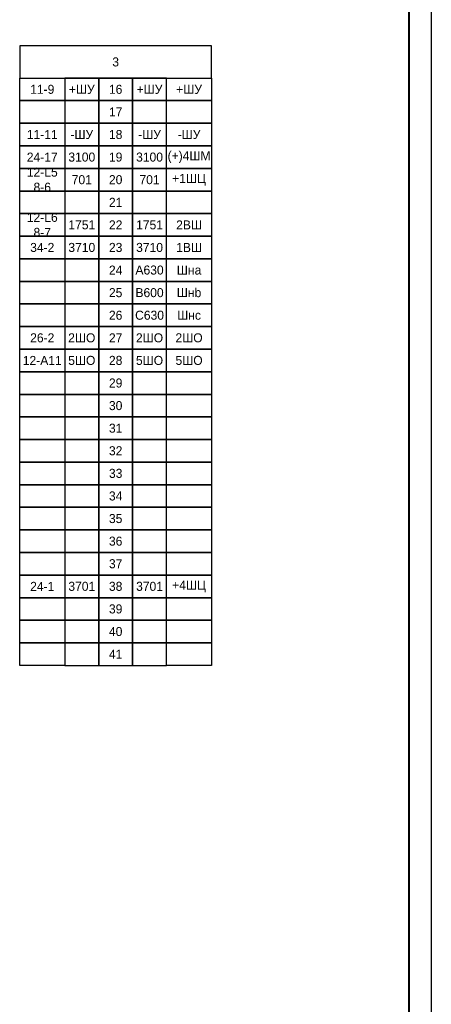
# Model space of a CAD drawing. Header units: millimetres. Extents: x 7700 to 12777, y -2533 to 2568.
# Tile 72 of 74: x 12035 to 12126, y 1443 to 1661. Entities that reach past the tile are written whole.
import ezdxf

# ---------------------------------------------------------------- set-up
doc = ezdxf.new("R2010")
doc.units = ezdxf.units.MM
doc.styles.add('SIMPLEX', font='txt', dxfattribs={"height": 5})

msp = doc.modelspace()

# ---------------------------------------------------------------- linework, layer by layer
msp.add_line((12126.44, 1776.23), (12126.44, 1356.22))
at = {"lineweight": 40}
msp.add_line((12121.44, 1756.23), (12121.44, 1361.13), dxfattribs=at)
for points in [[(12035.31, 1647.88), (12077.81, 1647.88), (12077.81, 1654.99), (12035.31, 1654.99)], [(12045.31, 1642.88), (12035.31, 1642.88), (12035.31, 1647.88), (12045.31, 1647.88)], [(12045.31, 1642.88), (12052.81, 1642.88), (12052.81, 1647.88), (12045.31, 1647.88)], [(12052.81, 1642.88), (12060.31, 1642.88), (12060.31, 1647.88), (12052.81, 1647.88)], [(12060.31, 1642.88), (12067.81, 1642.88), (12067.81, 1647.88), (12060.31, 1647.88)], [(12077.81, 1642.88), (12067.81, 1642.88), (12067.81, 1647.88), (12077.81, 1647.88)], [(12045.31, 1637.88), (12035.31, 1637.88), (12035.31, 1642.88), (12045.31, 1642.88)], [(12045.31, 1637.88), (12052.81, 1637.88), (12052.81, 1642.88), (12045.31, 1642.88)], [(12052.81, 1637.88), (12060.31, 1637.88), (12060.31, 1642.88), (12052.81, 1642.88)], [(12060.31, 1637.88), (12067.81, 1637.88), (12067.81, 1642.88), (12060.31, 1642.88)], [(12077.81, 1637.88), (12067.81, 1637.88), (12067.81, 1642.88), (12077.81, 1642.88)], [(12045.31, 1632.88), (12035.31, 1632.88), (12035.31, 1637.88), (12045.31, 1637.88)], [(12045.31, 1632.88), (12052.81, 1632.88), (12052.81, 1637.88), (12045.31, 1637.88)], [(12052.81, 1632.88), (12060.31, 1632.88), (12060.31, 1637.88), (12052.81, 1637.88)], [(12060.31, 1632.88), (12067.81, 1632.88), (12067.81, 1637.88), (12060.31, 1637.88)], [(12077.81, 1632.88), (12067.81, 1632.88), (12067.81, 1637.88), (12077.81, 1637.88)], [(12045.31, 1627.88), (12035.31, 1627.88), (12035.31, 1632.88), (12045.31, 1632.88)], [(12045.31, 1627.88), (12052.81, 1627.88), (12052.81, 1632.88), (12045.31, 1632.88)], [(12052.81, 1627.88), (12060.31, 1627.88), (12060.31, 1632.88), (12052.81, 1632.88)], [(12060.31, 1627.88), (12067.81, 1627.88), (12067.81, 1632.88), (12060.31, 1632.88)], [(12077.81, 1627.88), (12067.81, 1627.88), (12067.81, 1632.88), (12077.81, 1632.88)], [(12045.31, 1622.88), (12035.31, 1622.88), (12035.31, 1627.88), (12045.31, 1627.88)], [(12045.31, 1622.88), (12052.81, 1622.88), (12052.81, 1627.88), (12045.31, 1627.88)], [(12052.81, 1622.88), (12060.31, 1622.88), (12060.31, 1627.88), (12052.81, 1627.88)], [(12060.31, 1622.88), (12067.81, 1622.88), (12067.81, 1627.88), (12060.31, 1627.88)], [(12077.81, 1622.88), (12067.81, 1622.88), (12067.81, 1627.88), (12077.81, 1627.88)], [(12045.31, 1617.88), (12035.31, 1617.88), (12035.31, 1622.88), (12045.31, 1622.88)], [(12045.31, 1617.88), (12035.31, 1617.88), (12035.31, 1622.88), (12045.31, 1622.88)], [(12045.31, 1617.88), (12052.81, 1617.88), (12052.81, 1622.88), (12045.31, 1622.88)], [(12045.31, 1617.88), (12052.81, 1617.88), (12052.81, 1622.88), (12045.31, 1622.88)], [(12052.81, 1617.88), (12060.31, 1617.88), (12060.31, 1622.88), (12052.81, 1622.88)], [(12060.31, 1617.88), (12067.81, 1617.88), (12067.81, 1622.88), (12060.31, 1622.88)], [(12060.31, 1617.88), (12067.81, 1617.88), (12067.81, 1622.88), (12060.31, 1622.88)], [(12077.81, 1617.88), (12067.81, 1617.88), (12067.81, 1622.88), (12077.81, 1622.88)], [(12077.81, 1617.88), (12067.81, 1617.88), (12067.81, 1622.88), (12077.81, 1622.88)], [(12045.31, 1612.88), (12035.31, 1612.88), (12035.31, 1617.88), (12045.31, 1617.88)], [(12045.31, 1612.88), (12052.81, 1612.88), (12052.81, 1617.88), (12045.31, 1617.88)], [(12052.81, 1612.88), (12060.31, 1612.88), (12060.31, 1617.88), (12052.81, 1617.88)], [(12060.31, 1612.88), (12067.81, 1612.88), (12067.81, 1617.88), (12060.31, 1617.88)], [(12077.81, 1612.88), (12067.81, 1612.88), (12067.81, 1617.88), (12077.81, 1617.88)], [(12045.31, 1607.88), (12035.31, 1607.88), (12035.31, 1612.88), (12045.31, 1612.88)], [(12045.31, 1607.88), (12052.81, 1607.88), (12052.81, 1612.88), (12045.31, 1612.88)], [(12052.81, 1607.88), (12060.31, 1607.88), (12060.31, 1612.88), (12052.81, 1612.88)], [(12060.31, 1607.88), (12067.81, 1607.88), (12067.81, 1612.88), (12060.31, 1612.88)], [(12077.81, 1607.88), (12067.81, 1607.88), (12067.81, 1612.88), (12077.81, 1612.88)], [(12045.31, 1602.88), (12035.31, 1602.88), (12035.31, 1607.88), (12045.31, 1607.88)], [(12045.31, 1602.88), (12052.81, 1602.88), (12052.81, 1607.88), (12045.31, 1607.88)], [(12052.81, 1602.88), (12060.31, 1602.88), (12060.31, 1607.88), (12052.81, 1607.88)], [(12060.31, 1602.88), (12067.81, 1602.88), (12067.81, 1607.88), (12060.31, 1607.88)], [(12077.81, 1602.88), (12067.81, 1602.88), (12067.81, 1607.88), (12077.81, 1607.88)], [(12045.31, 1597.88), (12035.31, 1597.88), (12035.31, 1602.88), (12045.31, 1602.88)], [(12045.31, 1597.88), (12035.31, 1597.88), (12035.31, 1602.88), (12045.31, 1602.88)], [(12045.31, 1597.88), (12052.81, 1597.88), (12052.81, 1602.88), (12045.31, 1602.88)], [(12045.31, 1597.88), (12052.81, 1597.88), (12052.81, 1602.88), (12045.31, 1602.88)], [(12052.81, 1597.88), (12060.31, 1597.88), (12060.31, 1602.88), (12052.81, 1602.88)], [(12060.31, 1597.88), (12067.81, 1597.88), (12067.81, 1602.88), (12060.31, 1602.88)], [(12060.31, 1597.88), (12067.81, 1597.88), (12067.81, 1602.88), (12060.31, 1602.88)], [(12077.81, 1597.88), (12067.81, 1597.88), (12067.81, 1602.88), (12077.81, 1602.88)], [(12077.81, 1597.88), (12067.81, 1597.88), (12067.81, 1602.88), (12077.81, 1602.88)], [(12045.31, 1592.88), (12035.31, 1592.88), (12035.31, 1597.88), (12045.31, 1597.88)], [(12045.31, 1592.88), (12035.31, 1592.88), (12035.31, 1597.88), (12045.31, 1597.88)], [(12045.31, 1592.88), (12052.81, 1592.88), (12052.81, 1597.88), (12045.31, 1597.88)], [(12045.31, 1592.88), (12052.81, 1592.88), (12052.81, 1597.88), (12045.31, 1597.88)], [(12052.81, 1592.88), (12060.31, 1592.88), (12060.31, 1597.88), (12052.81, 1597.88)], [(12060.31, 1592.88), (12067.81, 1592.88), (12067.81, 1597.88), (12060.31, 1597.88)], [(12060.31, 1592.88), (12067.81, 1592.88), (12067.81, 1597.88), (12060.31, 1597.88)], [(12077.81, 1592.88), (12067.81, 1592.88), (12067.81, 1597.88), (12077.81, 1597.88)], [(12077.81, 1592.88), (12067.81, 1592.88), (12067.81, 1597.88), (12077.81, 1597.88)], [(12045.31, 1587.88), (12035.31, 1587.88), (12035.31, 1592.88), (12045.31, 1592.88)], [(12045.31, 1587.88), (12052.81, 1587.88), (12052.81, 1592.88), (12045.31, 1592.88)], [(12052.81, 1587.88), (12060.31, 1587.88), (12060.31, 1592.88), (12052.81, 1592.88)], [(12060.31, 1587.88), (12067.81, 1587.88), (12067.81, 1592.88), (12060.31, 1592.88)], [(12077.81, 1587.88), (12067.81, 1587.88), (12067.81, 1592.88), (12077.81, 1592.88)], [(12045.31, 1582.88), (12035.31, 1582.88), (12035.31, 1587.88), (12045.31, 1587.88)], [(12045.31, 1582.88), (12052.81, 1582.88), (12052.81, 1587.88), (12045.31, 1587.88)], [(12052.81, 1582.88), (12060.31, 1582.88), (12060.31, 1587.88), (12052.81, 1587.88)], [(12060.31, 1582.88), (12067.81, 1582.88), (12067.81, 1587.88), (12060.31, 1587.88)], [(12077.81, 1582.88), (12067.81, 1582.88), (12067.81, 1587.88), (12077.81, 1587.88)], [(12045.31, 1577.88), (12035.31, 1577.88), (12035.31, 1582.88), (12045.31, 1582.88)], [(12045.31, 1577.88), (12035.31, 1577.88), (12035.31, 1582.88), (12045.31, 1582.88)], [(12045.31, 1577.88), (12052.81, 1577.88), (12052.81, 1582.88), (12045.31, 1582.88)], [(12045.31, 1577.88), (12052.81, 1577.88), (12052.81, 1582.88), (12045.31, 1582.88)], [(12052.81, 1577.88), (12060.31, 1577.88), (12060.31, 1582.88), (12052.81, 1582.88)], [(12060.31, 1577.88), (12067.81, 1577.88), (12067.81, 1582.88), (12060.31, 1582.88)], [(12060.31, 1577.88), (12067.81, 1577.88), (12067.81, 1582.88), (12060.31, 1582.88)], [(12077.81, 1577.88), (12067.81, 1577.88), (12067.81, 1582.88), (12077.81, 1582.88)], [(12077.81, 1577.88), (12067.81, 1577.88), (12067.81, 1582.88), (12077.81, 1582.88)], [(12045.31, 1572.88), (12035.31, 1572.88), (12035.31, 1577.88), (12045.31, 1577.88)], [(12045.31, 1572.88), (12035.31, 1572.88), (12035.31, 1577.88), (12045.31, 1577.88)], [(12045.31, 1572.88), (12052.81, 1572.88), (12052.81, 1577.88), (12045.31, 1577.88)], [(12045.31, 1572.88), (12052.81, 1572.88), (12052.81, 1577.88), (12045.31, 1577.88)], [(12052.81, 1572.88), (12060.31, 1572.88), (12060.31, 1577.88), (12052.81, 1577.88)], [(12060.31, 1572.88), (12067.81, 1572.88), (12067.81, 1577.88), (12060.31, 1577.88)], [(12060.31, 1572.88), (12067.81, 1572.88), (12067.81, 1577.88), (12060.31, 1577.88)], [(12077.81, 1572.88), (12067.81, 1572.88), (12067.81, 1577.88), (12077.81, 1577.88)], [(12077.81, 1572.88), (12067.81, 1572.88), (12067.81, 1577.88), (12077.81, 1577.88)], [(12045.31, 1567.88), (12035.31, 1567.88), (12035.31, 1572.88), (12045.31, 1572.88)], [(12045.31, 1567.88), (12035.31, 1567.88), (12035.31, 1572.88), (12045.31, 1572.88)], [(12045.31, 1567.88), (12052.81, 1567.88), (12052.81, 1572.88), (12045.31, 1572.88)], [(12045.31, 1567.88), (12052.81, 1567.88), (12052.81, 1572.88), (12045.31, 1572.88)], [(12052.81, 1567.88), (12060.31, 1567.88), (12060.31, 1572.88), (12052.81, 1572.88)], [(12060.31, 1567.88), (12067.81, 1567.88), (12067.81, 1572.88), (12060.31, 1572.88)], [(12060.31, 1567.88), (12067.81, 1567.88), (12067.81, 1572.88), (12060.31, 1572.88)], [(12077.81, 1567.88), (12067.81, 1567.88), (12067.81, 1572.88), (12077.81, 1572.88)], [(12077.81, 1567.88), (12067.81, 1567.88), (12067.81, 1572.88), (12077.81, 1572.88)], [(12045.31, 1562.88), (12035.31, 1562.88), (12035.31, 1567.88), (12045.31, 1567.88)], [(12045.31, 1562.88), (12035.31, 1562.88), (12035.31, 1567.88), (12045.31, 1567.88)], [(12045.31, 1562.88), (12052.81, 1562.88), (12052.81, 1567.88), (12045.31, 1567.88)], [(12045.31, 1562.88), (12052.81, 1562.88), (12052.81, 1567.88), (12045.31, 1567.88)], [(12052.81, 1562.88), (12060.31, 1562.88), (12060.31, 1567.88), (12052.81, 1567.88)], [(12060.31, 1562.88), (12067.81, 1562.88), (12067.81, 1567.88), (12060.31, 1567.88)], [(12060.31, 1562.88), (12067.81, 1562.88), (12067.81, 1567.88), (12060.31, 1567.88)], [(12077.81, 1562.88), (12067.81, 1562.88), (12067.81, 1567.88), (12077.81, 1567.88)], [(12077.81, 1562.88), (12067.81, 1562.88), (12067.81, 1567.88), (12077.81, 1567.88)], [(12045.31, 1557.88), (12035.31, 1557.88), (12035.31, 1562.88), (12045.31, 1562.88)], [(12045.31, 1557.88), (12035.31, 1557.88), (12035.31, 1562.88), (12045.31, 1562.88)], [(12045.31, 1557.88), (12052.81, 1557.88), (12052.81, 1562.88), (12045.31, 1562.88)], [(12045.31, 1557.88), (12052.81, 1557.88), (12052.81, 1562.88), (12045.31, 1562.88)], [(12052.81, 1557.88), (12060.31, 1557.88), (12060.31, 1562.88), (12052.81, 1562.88)], [(12060.31, 1557.88), (12067.81, 1557.88), (12067.81, 1562.88), (12060.31, 1562.88)], [(12060.31, 1557.88), (12067.81, 1557.88), (12067.81, 1562.88), (12060.31, 1562.88)], [(12077.81, 1557.88), (12067.81, 1557.88), (12067.81, 1562.88), (12077.81, 1562.88)], [(12077.81, 1557.88), (12067.81, 1557.88), (12067.81, 1562.88), (12077.81, 1562.88)], [(12045.31, 1552.88), (12035.31, 1552.88), (12035.31, 1557.88), (12045.31, 1557.88)], [(12045.31, 1552.88), (12035.31, 1552.88), (12035.31, 1557.88), (12045.31, 1557.88)], [(12045.31, 1552.88), (12052.81, 1552.88), (12052.81, 1557.88), (12045.31, 1557.88)], [(12045.31, 1552.88), (12052.81, 1552.88), (12052.81, 1557.88), (12045.31, 1557.88)], [(12052.81, 1552.88), (12060.31, 1552.88), (12060.31, 1557.88), (12052.81, 1557.88)], [(12060.31, 1552.88), (12067.81, 1552.88), (12067.81, 1557.88), (12060.31, 1557.88)], [(12060.31, 1552.88), (12067.81, 1552.88), (12067.81, 1557.88), (12060.31, 1557.88)], [(12077.81, 1552.88), (12067.81, 1552.88), (12067.81, 1557.88), (12077.81, 1557.88)], [(12077.81, 1552.88), (12067.81, 1552.88), (12067.81, 1557.88), (12077.81, 1557.88)], [(12045.31, 1547.88), (12035.31, 1547.88), (12035.31, 1552.88), (12045.31, 1552.88)], [(12045.31, 1547.88), (12035.31, 1547.88), (12035.31, 1552.88), (12045.31, 1552.88)], [(12045.31, 1547.88), (12052.81, 1547.88), (12052.81, 1552.88), (12045.31, 1552.88)], [(12045.31, 1547.88), (12052.81, 1547.88), (12052.81, 1552.88), (12045.31, 1552.88)], [(12052.81, 1547.88), (12060.31, 1547.88), (12060.31, 1552.88), (12052.81, 1552.88)], [(12060.31, 1547.88), (12067.81, 1547.88), (12067.81, 1552.88), (12060.31, 1552.88)], [(12060.31, 1547.88), (12067.81, 1547.88), (12067.81, 1552.88), (12060.31, 1552.88)], [(12077.81, 1547.88), (12067.81, 1547.88), (12067.81, 1552.88), (12077.81, 1552.88)], [(12077.81, 1547.88), (12067.81, 1547.88), (12067.81, 1552.88), (12077.81, 1552.88)], [(12045.31, 1542.88), (12035.31, 1542.88), (12035.31, 1547.88), (12045.31, 1547.88)], [(12045.31, 1542.88), (12035.31, 1542.88), (12035.31, 1547.88), (12045.31, 1547.88)], [(12045.31, 1542.88), (12052.81, 1542.88), (12052.81, 1547.88), (12045.31, 1547.88)], [(12045.31, 1542.88), (12052.81, 1542.88), (12052.81, 1547.88), (12045.31, 1547.88)], [(12052.81, 1542.88), (12060.31, 1542.88), (12060.31, 1547.88), (12052.81, 1547.88)], [(12060.31, 1542.88), (12067.81, 1542.88), (12067.81, 1547.88), (12060.31, 1547.88)], [(12060.31, 1542.88), (12067.81, 1542.88), (12067.81, 1547.88), (12060.31, 1547.88)], [(12077.81, 1542.88), (12067.81, 1542.88), (12067.81, 1547.88), (12077.81, 1547.88)], [(12077.81, 1542.88), (12067.81, 1542.88), (12067.81, 1547.88), (12077.81, 1547.88)], [(12045.31, 1537.88), (12035.31, 1537.88), (12035.31, 1542.88), (12045.31, 1542.88)], [(12045.31, 1537.88), (12035.31, 1537.88), (12035.31, 1542.88), (12045.31, 1542.88)], [(12045.31, 1537.88), (12052.81, 1537.88), (12052.81, 1542.88), (12045.31, 1542.88)], [(12045.31, 1537.88), (12052.81, 1537.88), (12052.81, 1542.88), (12045.31, 1542.88)], [(12052.81, 1537.88), (12060.31, 1537.88), (12060.31, 1542.88), (12052.81, 1542.88)], [(12060.31, 1537.88), (12067.81, 1537.88), (12067.81, 1542.88), (12060.31, 1542.88)], [(12060.31, 1537.88), (12067.81, 1537.88), (12067.81, 1542.88), (12060.31, 1542.88)], [(12077.81, 1537.88), (12067.81, 1537.88), (12067.81, 1542.88), (12077.81, 1542.88)], [(12077.81, 1537.88), (12067.81, 1537.88), (12067.81, 1542.88), (12077.81, 1542.88)], [(12045.31, 1532.88), (12035.31, 1532.88), (12035.31, 1537.88), (12045.31, 1537.88)], [(12045.31, 1532.88), (12035.31, 1532.88), (12035.31, 1537.88), (12045.31, 1537.88)], [(12045.31, 1532.88), (12052.81, 1532.88), (12052.81, 1537.88), (12045.31, 1537.88)], [(12045.31, 1532.88), (12052.81, 1532.88), (12052.81, 1537.88), (12045.31, 1537.88)], [(12052.81, 1532.88), (12060.31, 1532.88), (12060.31, 1537.88), (12052.81, 1537.88)], [(12060.31, 1532.88), (12067.81, 1532.88), (12067.81, 1537.88), (12060.31, 1537.88)], [(12060.31, 1532.88), (12067.81, 1532.88), (12067.81, 1537.88), (12060.31, 1537.88)], [(12077.81, 1532.88), (12067.81, 1532.88), (12067.81, 1537.88), (12077.81, 1537.88)], [(12077.81, 1532.88), (12067.81, 1532.88), (12067.81, 1537.88), (12077.81, 1537.88)], [(12045.31, 1527.88), (12035.31, 1527.88), (12035.31, 1532.88), (12045.31, 1532.88)], [(12045.31, 1527.88), (12035.31, 1527.88), (12035.31, 1532.88), (12045.31, 1532.88)], [(12045.31, 1527.88), (12052.81, 1527.88), (12052.81, 1532.88), (12045.31, 1532.88)], [(12045.31, 1527.88), (12052.81, 1527.88), (12052.81, 1532.88), (12045.31, 1532.88)], [(12052.81, 1527.88), (12060.31, 1527.88), (12060.31, 1532.88), (12052.81, 1532.88)], [(12060.31, 1527.88), (12067.81, 1527.88), (12067.81, 1532.88), (12060.31, 1532.88)], [(12060.31, 1527.88), (12067.81, 1527.88), (12067.81, 1532.88), (12060.31, 1532.88)], [(12077.81, 1527.88), (12067.81, 1527.88), (12067.81, 1532.88), (12077.81, 1532.88)], [(12077.81, 1527.88), (12067.81, 1527.88), (12067.81, 1532.88), (12077.81, 1532.88)], [(12045.31, 1522.88), (12035.31, 1522.88), (12035.31, 1527.88), (12045.31, 1527.88)], [(12045.31, 1522.88), (12035.31, 1522.88), (12035.31, 1527.88), (12045.31, 1527.88)], [(12045.31, 1522.88), (12052.81, 1522.88), (12052.81, 1527.88), (12045.31, 1527.88)], [(12045.31, 1522.88), (12052.81, 1522.88), (12052.81, 1527.88), (12045.31, 1527.88)], [(12052.81, 1522.88), (12060.31, 1522.88), (12060.31, 1527.88), (12052.81, 1527.88)], [(12060.31, 1522.88), (12067.81, 1522.88), (12067.81, 1527.88), (12060.31, 1527.88)], [(12060.31, 1522.88), (12067.81, 1522.88), (12067.81, 1527.88), (12060.31, 1527.88)], [(12077.81, 1522.88), (12067.81, 1522.88), (12067.81, 1527.88), (12077.81, 1527.88)], [(12077.81, 1522.88), (12067.81, 1522.88), (12067.81, 1527.88), (12077.81, 1527.88)], [(12045.31, 1517.88), (12035.31, 1517.88), (12035.31, 1522.88), (12045.31, 1522.88)], [(12045.31, 1517.88), (12052.81, 1517.88), (12052.81, 1522.88), (12045.31, 1522.88)], [(12052.81, 1517.88), (12060.31, 1517.88), (12060.31, 1522.88), (12052.81, 1522.88)], [(12060.31, 1517.88), (12067.81, 1517.88), (12067.81, 1522.88), (12060.31, 1522.88)], [(12077.81, 1517.88), (12067.81, 1517.88), (12067.81, 1522.88), (12077.81, 1522.88)]]:
    msp.add_lwpolyline(points, close=True)

# ---------------------------------------------------------------- texts
at = {"char_height": 2, "attachment_point": 5, "style": 'SIMPLEX'}
for s, insert, width in [('3', (12056.56, 1651.44), 42.4981), ('16', (12056.56, 1645.38), 7.4997), ('17', (12056.56, 1640.38), 7.4997), ('18', (12056.56, 1635.38), 7.4997), ('19', (12056.56, 1630.38), 7.4997), ('20', (12056.56, 1625.38), 7.4997), ('21', (12056.56, 1620.38), 7.4997), ('22', (12056.56, 1615.38), 7.4997), ('23', (12056.56, 1610.38), 7.4997), ('24', (12056.56, 1605.38), 7.4997), ('25', (12056.56, 1600.38), 7.4997), ('26', (12056.56, 1595.38), 7.4997), ('27', (12056.56, 1590.38), 7.4997), ('28', (12056.56, 1585.38), 7.4997), ('29', (12056.56, 1580.38), 7.4997), ('30', (12056.56, 1575.38), 7.4997), ('31', (12056.56, 1570.38), 7.4997), ('32', (12056.56, 1565.38), 7.4997), ('33', (12056.56, 1560.38), 7.4997), ('34', (12056.56, 1555.38), 7.4997), ('35', (12056.56, 1550.38), 7.4997), ('36', (12056.56, 1545.38), 7.4997), ('37', (12056.56, 1540.38), 7.4997), ('38 ', (12056.56, 1535.38), 7.4997), ('39', (12056.56, 1530.38), 7.4997), ('40', (12056.56, 1525.38), 7.4997), ('41', (12056.56, 1520.38), 7.4997)]:
    msp.add_mtext(s, dxfattribs=dict(at, insert=insert, width=width))
at = {"char_height": 2, "attachment_point": 5, "rotation": 0, "style": 'SIMPLEX'}
for s, insert, width in [('11-9', (12040.31, 1645.38), 9.9996), ('+ШУ', (12049.06, 1645.38), 7.4997), ('+ШУ', (12064.06, 1645.38), 7.4997), ('+ШУ', (12072.81, 1645.38), 9.9996), ('11-11', (12040.31, 1635.38), 9.9996), ('-ШУ', (12049.06, 1635.38), 7.4997), ('-ШУ', (12064.06, 1635.38), 7.4997), ('-ШУ', (12072.81, 1635.38), 9.9996), ('24-17', (12040.31, 1630.38), 9.9996), ('3100', (12049.06, 1630.38), 7.4997), ('3100', (12064.06, 1630.38), 7.4997), ('(+)4ШМ', (12072.81, 1630.38), 9.9995), ('12-L5\\P8-6', (12040.31, 1625.38), 9.9996), ('701', (12049.06, 1625.38), 7.4997), ('701', (12064.06, 1625.38), 7.4997), ('+1ШЦ', (12072.81, 1625.38), 9.9996), ('12-L6\\P8-7', (12040.31, 1615.38), 9.9996), ('1751', (12049.06, 1615.38), 7.4997), ('1751', (12064.06, 1615.38), 7.4997), ('2ВШ', (12072.81, 1615.38), 9.9995), ('34-2', (12040.31, 1610.38), 9.9996), ('3710', (12049.06, 1610.38), 7.7012), ('3710', (12064.06, 1610.38), 7.4997), ('1ВШ', (12072.81, 1610.38), 9.9996), ('A630', (12064.06, 1605.38), 7.4997), ('Шнa', (12072.81, 1605.38), 9.9996), ('B600', (12064.06, 1600.38), 7.4997), ('Шнb', (12072.81, 1600.38), 9.9996), ('C630', (12064.06, 1595.38), 7.4997), ('Шнc', (12072.81, 1595.38), 9.9996), ('26-2', (12040.31, 1590.38), 9.9996), ('2ШО', (12049.06, 1590.38), 7.4997), ('2ШО', (12064.06, 1590.38), 7.4997), ('2ШО', (12072.81, 1590.38), 9.9996), ('12-A11', (12040.31, 1585.38), 9.9996), ('5ШО', (12049.06, 1585.38), 7.4997), ('5ШО', (12064.06, 1585.38), 7.4997), ('5ШО', (12072.81, 1585.38), 9.9996), ('24-1', (12040.31, 1535.38), 9.9996), ('3701', (12049.06, 1535.38), 7.4997), ('3701', (12064.06, 1535.38), 7.4997), ('+4ШЦ', (12072.81, 1535.38), 9.9996)]:
    msp.add_mtext(s, dxfattribs=dict(at, insert=insert, width=width))

doc.saveas('drawing.dxf')
